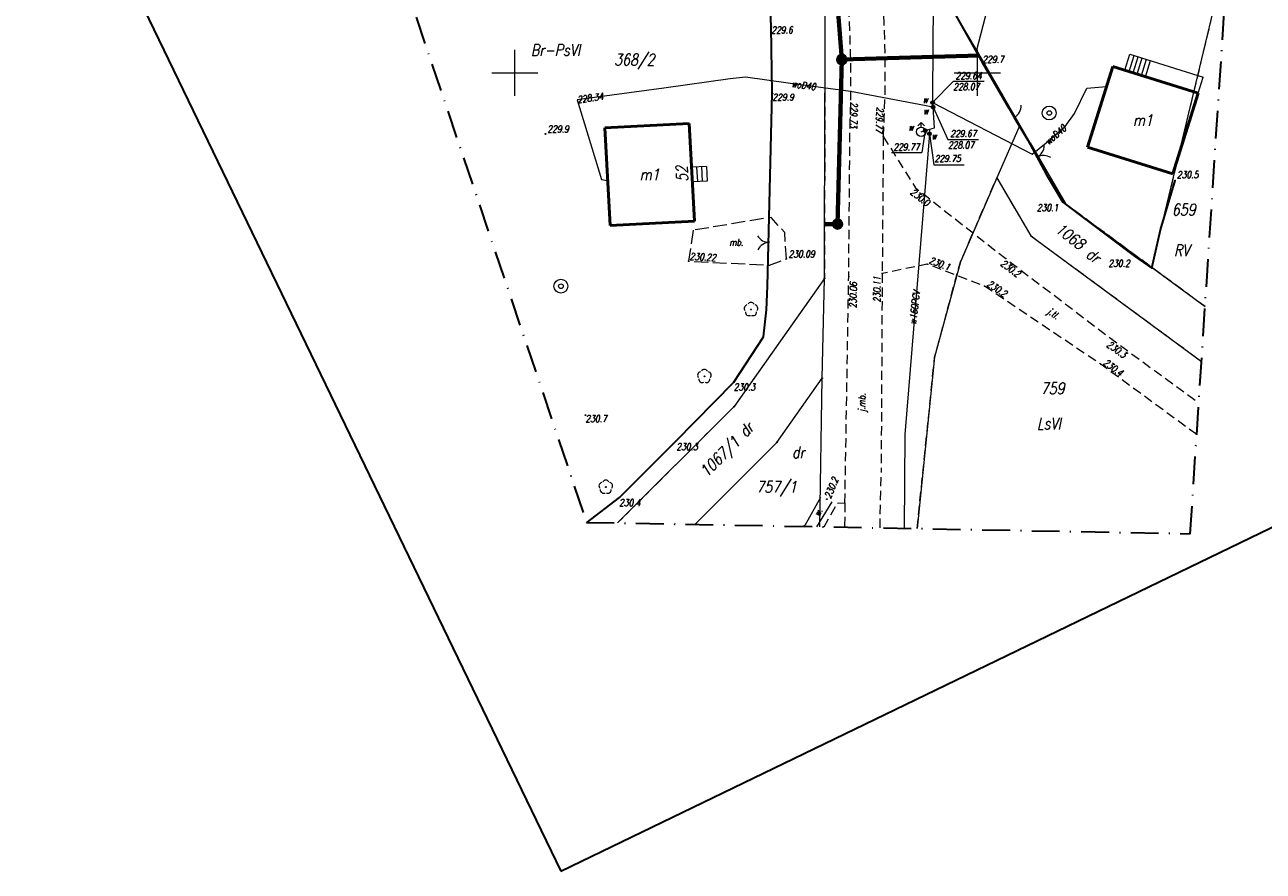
# Model space of a CAD drawing. Header units: millimetres. Extents: x 7436010 to 7436992, y 5663514 to 5666647.
# Tile 1 of 45: x 7436297 to 7436431, y 5663514 to 5663605. Entities that reach past the tile are written whole.
import ezdxf
from ezdxf.enums import TextEntityAlignment as Align

# ---------------------------------------------------------------- set-up
doc = ezdxf.new("R2010")
doc.units = ezdxf.units.MM
doc.header["$PDSIZE"] = 1
for name, pattern in [('1', [0]), ('2_EGBU_A', [0]), ('GAK', [3.5, 2, -0.75, 0, -0.75]), ('GDE', [0]), ('GUZ', [1.5, 1, -0.5]), ('KOC', [2, 1.5, -0.5]), ('KOR', [2, 1, 1]), ('KOU', [1.5, 1, -0.5])]:
    doc.linetypes.add(name, pattern=pattern)
for name, color, linetype, lineweight in [('1 OGRODZENIE', 7, 'BGT', 35), ('2 BRAMY FURTKI', 7, 'Continuous', 18), ('28 STUDNIA GŁEBINOWA', 5, 'Continuous', 18), ('34 CHODNIKI KP BT', 7, 'KOC', 18), ('4 JEZDNIA MB', 7, 'KOU', 18), ('5 RÓW PRZYDROŻNY', 7, 'Continuous', 18), ('9 JEZDNIA GRUNTOWA', 7, 'KOU', 18), ('_AA_Kanalizacja grawitacyjna - trasa', 244, 'Continuous', 70), ('_AA_Odcinki boczne grawitacyjne 160mm - trasa', 30, 'Continuous', 70), ('_AA_Studnia kanalizacyjna bet.1000mm - symbol', 24, 'Continuous', 40), ('Dzialki', 7, 'GDE', 18), ('Działki zarys', 7, 'Continuous', 18), ('EADTD_T_0', 7, 'Continuous', 18), ('EDZPD_L_1', 7, 'GDE', 18), ('EDZTD_T_0', 7, 'Continuous', 18), ('EGBB_E_T_0', 7, 'Continuous', 18), ('EGBB_L_0', 7, '2_EGBU_A', 50), ('EKLTK_T_0', 96, 'Continuous', 18), ('EUZPU_L_3', 7, 'KOR', 18), ('Numery działek uzupełnienie', 7, 'Continuous', 18), ('Numery_dzialek', 7, 'Continuous', 18), ('Podzial_sekcyjny_krzyze', 7, 'Continuous', 13), ('Punkty', 7, 'Continuous', 18), ('PunPOMIAR2', 7, 'Continuous', 18), ('RzedPOMIAR2', 7, 'Continuous', 18), ('SDRPK_L_1', 7, 'KOU', 18), ('SZOPO_L_0', 7, 'BGT', 35), ('SZOPO_T_0', 7, 'Continuous', 18), ('SZZPZ_T_0', 7, 'Continuous', 18), ('UWWOA_T_0', 5, 'Continuous', 18), ('UWWOO_T_0', 5, 'Continuous', 18), ('UWWPA_T_0', 5, 'Continuous', 18), ('UWWPO_L_0', 5, '1', 18), ('UŻYTKI LINIE', 96, 'GUZ', 18), ('UŻYTKI OZNACZENIE', 96, 'Continuous', 18), ('WEKTOR RZĘDNE TERENU', 7, 'Continuous', 18), ('WEKTOR RZĘDNE WODOCIĄG wo', 5, 'Continuous', 18), ('WEKTOR SCHODY', 7, 'Continuous', 18), ('WEKTOR STUDNIA GŁĘBINOWA', 5, 'Continuous', 18), ('WEKTOR WODOCIĄGI wo', 5, 'Continuous', 18), ('WUKOS_T_0', 7, 'Continuous', 18), ('WUKOS_T_1', 7, 'Continuous', 18), ('ZAKRES MAPY', 1, 'GAK', 35)]:
    doc.layers.add(name, color=color, linetype=linetype, lineweight=lineweight)
doc.layers.add('_AA_Studnia kanalizacyjna bet.1000mm - plamki', color=255, linetype='Continuous')
doc.layers.add('_map', color=7, linetype='Continuous')
doc.layers.add('RAMA WYPLOT', color=3, linetype='Continuous', lineweight=35, plot=False)
doc.styles.add('K1_ACAD', font='romans.shx', dxfattribs={"width": 0.8, "oblique": 12})
doc.linetypes.add('BGT', pattern='A,3.75,[133,ltypeshp.shx,S=0.1875,R=0,X=0,Y=0],3.75', length=7.5)

# ---------------------------------------------------------------- blocks, each defined once
blk = doc.blocks.new('GRO')
at = {"linetype": 'Continuous'}
blk.add_circle((0, 0), 0.045, dxfattribs=at)
blk = doc.blocks.new('BGB')
at = {"linetype": 'Continuous'}
for centre, start, end in [((-1.5, 0), 359.9995, 60), ((1.5, 0), 120, 180.0005)]:
    blk.add_arc(centre, 1.5, start, end, dxfattribs=at)
blk = doc.blocks.new('DLI')
at = {"linetype": 'Continuous'}
blk.add_circle((0, 0), 0.045, dxfattribs=at)
for centre, start, end in [((-0.36, 0.12), 102.1445, 221.86), ((0, 0.38), 30.1401, 149.8599), ((0.36, 0.12), 318.14, 77.8555), ((-0.22, -0.3), 174.1482, 293.8542), ((0.22, -0.3), 246.1458, 5.8518)]:
    blk.add_arc(centre, 0.375, start, end, dxfattribs=at)
blk = doc.blocks.new('ZAS')
at = {"linetype": 'Continuous'}
for radius in [0.2, 0.175, 0.15, 0.125, 0.1, 0.075, 0.05, 0.025, 0.00715]:
    blk.add_circle((0, 0), radius, dxfattribs=at)
blk = doc.blocks.new('SUUS25')
at = {"linetype": 'Continuous'}
for radius in [0.2, 0.175, 0.15, 0.125, 0.1, 0.075, 0.05, 0.025, 0.00715]:
    blk.add_circle((0, 0), radius, dxfattribs=at)
blk = doc.blocks.new('SUUS02')
at = {"linetype": 'Continuous'}
for p, q in [((0, 1), (-0.35355, 0.64645)), ((0, 1), (0.35355, 0.64645)), ((0, 0.5), (0, 1))]:
    blk.add_line(p, q, dxfattribs=at)
blk.add_circle((0, 0), 0.5, dxfattribs=at)
blk = doc.blocks.new('WSP')
at = {"linetype": 'Continuous'}
blk.add_circle((0, 0), 0.045, dxfattribs=at)
blk = doc.blocks.new('STD')
at = {"linetype": 'Continuous'}
for radius in [0.75, 0.25]:
    blk.add_circle((0, 0), radius, dxfattribs=at)
blk = doc.blocks.new('STUDZ')
at = {"layer": '1 OGRODZENIE', "flags": 128}
for points in [[(7436400.54, 5663601.08), (7436403.4, 5663596.2), (7436403.99, 5663595.19), (7436405.45, 5663592.72), (7436407.45, 5663589.04), (7436409.22, 5663586.03), (7436417, 5663580.18), (7436418.85, 5663578.89), (7436419.81, 5663583.04), (7436421.39, 5663588.38)], [(7436357.76, 5663551.37), (7436361.32, 5663554.1), (7436367.4, 5663560.19), (7436373.67, 5663566.56), (7436376.89, 5663571.48), (7436377.19, 5663574.39), (7436377.31, 5663576.94)]]:
    blk.add_lwpolyline(points, dxfattribs=at)
at = {"layer": '2 BRAMY FURTKI', "linetype": 'Continuous'}
blk.add_arc((7436403.23, 5663596.48), 1.5, 300.5866, 0.587, dxfattribs=at)
at = {"layer": '34 CHODNIKI KP BT', "flags": 128}
blk.add_lwpolyline([(7436369.28, 5663582.99), (7436368.77, 5663579.65), (7436377.52, 5663579.21), (7436379.37, 5663579.9), (7436379.17, 5663582.74), (7436377.7, 5663584.38), (7436369.28, 5663582.99)], dxfattribs=at)
at = {"layer": '4 JEZDNIA MB', "flags": 128}
for points in [[(7436385.68, 5663553.52), (7436386.09, 5663577.98), (7436386.23, 5663594.05)], [(7436389.83, 5663593.12), (7436389.71, 5663578.31)], [(7436389.71, 5663578.31), (7436389.59, 5663556.82)]]:
    blk.add_lwpolyline(points, dxfattribs=at)
at = {"layer": '9 JEZDNIA GRUNTOWA', "flags": 128}
for points in [[(7436389.83, 5663593.12), (7436393.3, 5663587.58), (7436403.07, 5663579.92), (7436414.55, 5663571.2), (7436423.93, 5663564.34)], [(7436423.71, 5663560.91), (7436413.38, 5663568.47), (7436400.78, 5663576.94), (7436394.58, 5663579.33), (7436389.71, 5663578.31)]]:
    blk.add_lwpolyline(points, dxfattribs=at)
at = {"layer": 'Dzialki'}
for p, q in [((7436383.47, 5663577.78), (7436373.7, 5663563.93)), ((7436383.22, 5663567.01), (7436383.47, 5663577.78)), ((7436378.31, 5663560.05), (7436383.22, 5663567.01)), ((7436382.98, 5663550.94), (7436383.22, 5663567.01)), ((7436373.7, 5663563.93), (7436361.11, 5663551.36)), ((7436369.45, 5663551.2), (7436378.31, 5663560.05))]:
    blk.add_line(p, q, dxfattribs=at)
at = {"layer": 'Działki zarys'}
blk.add_line((7436409.57, 5663585.8), (7436424.61, 5663574.74), dxfattribs=at)
at = {"layer": 'Działki zarys', "flags": 128}
for points in [[(7436402.83, 5663613.71), (7436399.91, 5663602.47)], [(7436418.87, 5663578.97), (7436426.33, 5663610.13)], [(7436404.58, 5663594.36), (7436402.11, 5663588.67)], [(7436402.11, 5663588.67), (7436398.16, 5663579.56), (7436395.38, 5663569.28), (7436393.49, 5663550.75)], [(7436402.11, 5663588.67), (7436405.78, 5663582.39), (7436424.22, 5663568.82)], [(7436409.57, 5663585.8), (7436424.61, 5663574.74)]]:
    blk.add_lwpolyline(points, dxfattribs=at)
at = {"layer": 'EDZPD_L_1'}
for p, q in [((7436383.53, 5663613.76), (7436383.51, 5663597.84)), ((7436400.42, 5663601.61), (7436396.83, 5663607.66)), ((7436405.69, 5663592.42), (7436400.42, 5663601.61)), ((7436383.47, 5663577.78), (7436383.51, 5663597.84)), ((7436405.69, 5663592.42), (7436409.57, 5663585.8))]:
    blk.add_line(p, q, dxfattribs=at)
at = {"layer": 'EGBB_L_0'}
for p, q in [((7436411.91, 5663591.98), (7436414.65, 5663600.7)), ((7436414.65, 5663600.7), (7436423.87, 5663597.79)), ((7436421.14, 5663589.1), (7436423.87, 5663597.79)), ((7436359.73, 5663594.07), (7436368.85, 5663594.52)), ((7436359.73, 5663594.07), (7436360.29, 5663583.49)), ((7436368.85, 5663594.52), (7436369.41, 5663583.98)), ((7436411.91, 5663591.98), (7436421.14, 5663589.1)), ((7436360.29, 5663583.49), (7436369.41, 5663583.98))]:
    blk.add_line(p, q, dxfattribs=at)
at = {"layer": 'EUZPU_L_3'}
for p, q in [((7436383.04, 5663554.11), (7436381.35, 5663551.07)), ((7436384.28, 5663553.62), (7436382.6, 5663550.95)), ((7436381.35, 5663551.07), (7436381.22, 5663550.98))]:
    blk.add_line(p, q, dxfattribs=at)
at = {"layer": 'Podzial_sekcyjny_krzyze', "color": 7, "lineweight": 13}
for p, q in [((7436350, 5663597.5), (7436350, 5663602.5)), ((7436400, 5663597.5), (7436400, 5663602.5)), ((7436347.5, 5663600), (7436352.5, 5663600)), ((7436397.5, 5663600), (7436402.5, 5663600))]:
    blk.add_line(p, q, dxfattribs=at)
at = {"layer": 'PunPOMIAR2'}
for p in [(7436421.39, 5663588.38), (7436393.3, 5663587.58), (7436409.22, 5663586.03), (7436417, 5663580.18), (7436368.77, 5663579.65), (7436379.37, 5663579.9), (7436394.58, 5663579.33), (7436403.07, 5663579.92), (7436386.09, 5663577.98), (7436389.71, 5663578.31), (7436400.78, 5663576.94), (7436414.55, 5663571.2), (7436413.38, 5663568.47), (7436373.67, 5663566.56), (7436367.4, 5663560.19), (7436361.32, 5663554.1)]:
    blk.add_point(p, dxfattribs=at)
at = {"layer": 'RAMA WYPLOT', "flags": 128}
blk.add_lwpolyline([(7436354.96, 5663513.71), (7436622.33, 5663643.03), (7436277.24, 5664356.53), (7436009.87, 5664227.21)], close=True, dxfattribs=at)
at = {"layer": 'SDRPK_L_1'}
for p, q in [((7436389.48, 5663550.82), (7436389.59, 5663556.82)), ((7436383.43, 5663550.94), (7436384.87, 5663553.5)), ((7436384.87, 5663553.5), (7436385.68, 5663553.52)), ((7436385.68, 5663553.52), (7436385.65, 5663550.89))]:
    blk.add_line(p, q, dxfattribs=at)
for centre, radius, start, end in [((7436275.45, 5663599.97), 114.59, 356.5734, 13.0178), ((7436259.55, 5663599.03), 126.78, 357.7502, 12.0159)]:
    blk.add_arc(centre, radius, start, end, dxfattribs=at)
at = {"layer": 'SZOPO_L_0'}
for p, q in [((7436377.72, 5663605.01), (7436377.19, 5663615.82)), ((7436396.83, 5663607.66), (7436400.54, 5663601.08)), ((7436377.81, 5663597.79), (7436377.72, 5663605.01)), ((7436377.31, 5663576.94), (7436377.81, 5663597.79))]:
    blk.add_line(p, q, dxfattribs=at)
at = {"layer": 'UWWOA_T_0'}
for p, q in [((7436395.16, 5663596.78), (7436397.43, 5663599.09)), ((7436397.43, 5663599.09), (7436400.75, 5663599.09)), ((7436395.21, 5663596.3), (7436396.8, 5663592.78)), ((7436394.36, 5663593.76), (7436394.01, 5663591.39)), ((7436394.82, 5663593.42), (7436395.29, 5663590.07)), ((7436396.8, 5663592.78), (7436400.12, 5663592.78)), ((7436390.72, 5663591.39), (7436394.01, 5663591.39)), ((7436395.29, 5663590.07), (7436398.58, 5663590.07))]:
    blk.add_line(p, q, dxfattribs=at)
at = {"layer": 'UWWPO_L_0'}
for p, q in [((7436395.21, 5663596.3), (7436395.16, 5663596.78)), ((7436395.35, 5663594.07), (7436395.21, 5663596.3)), ((7436394.82, 5663593.42), (7436392.17, 5663560.91)), ((7436393.92, 5663593.63), (7436394.36, 5663593.76)), ((7436394.36, 5663593.76), (7436395.35, 5663594.07)), ((7436394.82, 5663593.42), (7436394.86, 5663593.92)), ((7436392.17, 5663560.91), (7436392.08, 5663550.77))]:
    blk.add_line(p, q, dxfattribs=at)
at = {"layer": 'UŻYTKI LINIE', "flags": 128}
for points in [[(7436302.27, 5663798.61), (7436302.76, 5663796.82), (7436307.56, 5663785.49), (7436316.86, 5663767.21), (7436317.42, 5663766.24), (7436336.87, 5663732.76), (7436342.68, 5663723.84), (7436350, 5663711.57), (7436355.29, 5663701.42), (7436367.98, 5663667.46), (7436369.06, 5663664.54), (7436373.19, 5663652.22), (7436381.27, 5663622.16), (7436383.53, 5663613.76), (7436383.51, 5663597.84), (7436383.47, 5663577.78), (7436373.7, 5663563.93), (7436361.11, 5663551.36)], [(7436424.61, 5663574.74), (7436409.57, 5663585.8), (7436405.69, 5663592.42), (7436400.42, 5663601.61), (7436396.83, 5663607.66), (7436392.53, 5663614.96), (7436383.11, 5663650), (7436376.69, 5663669.42), (7436387.84, 5663677.46), (7436400.16, 5663680.4), (7436403.1, 5663681.11)], [(7436418.87, 5663578.97), (7436426.33, 5663610.13)], [(7436393.49, 5663550.75), (7436395.38, 5663569.28), (7436398.16, 5663579.56), (7436402.11, 5663588.67), (7436405.78, 5663582.39), (7436424.22, 5663568.82)]]:
    blk.add_lwpolyline(points, dxfattribs=at)
at = {"layer": 'WEKTOR SCHODY', "flags": 128}
for points in [[(7436415.94, 5663600.29), (7436416.49, 5663602.03)], [(7436416.39, 5663600.15), (7436416.94, 5663601.89)], [(7436416.49, 5663602.03), (7436424.42, 5663599.53)], [(7436416.83, 5663600.01), (7436417.38, 5663601.75)], [(7436417.28, 5663599.87), (7436417.83, 5663601.61)], [(7436417.73, 5663599.72), (7436418.28, 5663601.47)], [(7436415.94, 5663600.29), (7436423.87, 5663597.79)], [(7436418.18, 5663599.58), (7436418.73, 5663601.32)], [(7436423.87, 5663597.79), (7436424.42, 5663599.53)], [(7436370.71, 5663589.88), (7436369.1, 5663589.79)], [(7436369.65, 5663589.82), (7436369.73, 5663588.25)], [(7436370.18, 5663589.85), (7436370.26, 5663588.28)], [(7436370.71, 5663589.88), (7436370.79, 5663588.3)], [(7436370.79, 5663588.3), (7436369.19, 5663588.22)]]:
    blk.add_lwpolyline(points, dxfattribs=at)
at = {"layer": 'WEKTOR WODOCIĄGI wo', "flags": 128}
for points in [[(7436365.83, 5663693.45), (7436369.27, 5663684.37), (7436371.62, 5663678.6), (7436374.45, 5663677.16), (7436376.47, 5663674.24), (7436378.63, 5663670.77), (7436385.57, 5663658.3), (7436389.1, 5663651.94), (7436389.23, 5663648.18), (7436388.9, 5663643.35), (7436390.15, 5663637.4), (7436391.7, 5663629.86), (7436393.37, 5663621.6), (7436394.73, 5663614.19), (7436395.2, 5663612.28), (7436395.24, 5663609.93), (7436395.2, 5663603.52), (7436395.16, 5663596.78)], [(7436395.21, 5663596.3), (7436386.29, 5663597.98), (7436379.53, 5663598.89), (7436374.92, 5663599.53), (7436373.29, 5663599.34), (7436366.12, 5663598.33), (7436356.75, 5663597.1), (7436359.38, 5663588.48), (7436360.03, 5663588.36)], [(7436395.16, 5663596.78), (7436405.92, 5663591.23), (7436407.43, 5663592.42), (7436409.48, 5663594.2), (7436410.51, 5663595.61), (7436411.82, 5663598.34), (7436413.97, 5663598.54)]]:
    blk.add_lwpolyline(points, dxfattribs=at)
at = {"layer": 'ZAKRES MAPY', "ltscale": 1.5}
blk.add_lwpolyline([(7436214.32, 5664064.98), (7436222.62, 5664010.82), (7436230.12, 5663943.99), (7436248.65, 5663869.32), (7436257.81, 5663817.45), (7436225.28, 5663809.49), (7436239.13, 5663761.43), (7436291.45, 5663747.95), (7436357.74, 5663551.42), (7436423.01, 5663550.19), (7436426.82, 5663608.65), (7436394.88, 5663706.24), (7436353.3, 5663786.62), (7436324.67, 5663863.48), (7436302.12, 5663964.1), (7436300.94, 5664023.12), (7436335.23, 5664148.26)], dxfattribs=at)
at = {"layer": '2 BRAMY FURTKI', "rotation": 298.5231186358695}
blk.add_blockref('BGB', (7436406.45, 5663590.88), dxfattribs=at)
at = {"layer": '28 STUDNIA GŁEBINOWA'}
blk.add_blockref('STD', (7436354.98, 5663576.94), dxfattribs=at)
at = {"layer": 'Punkty'}
for p in [(7436383.47, 5663577.78), (7436383.22, 5663567.01), (7436373.7, 5663563.93), (7436378.31, 5663560.05)]:
    blk.add_blockref('GRO', p, dxfattribs=at)
at = {"layer": 'SZOPO_T_0', "rotation": 92.25204929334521}
blk.add_blockref('BGB', (7436377.54, 5663581.69), dxfattribs=at)
at = {"layer": 'SZZPZ_T_0'}
for p in [(7436375.53, 5663574.43), (7436370.49, 5663567.2), (7436359.83, 5663555.23)]:
    blk.add_blockref('DLI', p, dxfattribs=at)
at = {"layer": 'UWWPA_T_0'}
for name, p in [('SUUS25', (7436395.16, 5663596.78)), ('SUUS25', (7436395.21, 5663596.3)), ('SUUS02', (7436393.92, 5663593.63)), ('SUUS25', (7436394.36, 5663593.76))]:
    blk.add_blockref(name, p, dxfattribs=at)
at = {"layer": 'UWWPA_T_0', "rotation": 269.8882282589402}
blk.add_blockref('ZAS', (7436394.82, 5663593.42), dxfattribs=at)
at = {"layer": 'WEKTOR RZĘDNE TERENU', "rotation": 0.06340145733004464}
blk.add_blockref('WSP', (7436353.31, 5663593.4), dxfattribs=at)
at = {"layer": 'WEKTOR STUDNIA GŁĘBINOWA'}
blk.add_blockref('STD', (7436407.77, 5663595.66), dxfattribs=at)
at = {"layer": 'WUKOS_T_0'}
for p in [(7436377.72, 5663605.01), (7436400.54, 5663601.08), (7436377.85, 5663597.75), (7436386.23, 5663594.05), (7436389.83, 5663593.12), (7436357.63, 5663563.01), (7436383.72, 5663553.93)]:
    blk.add_blockref('WSP', p, dxfattribs=at)
at = {"layer": '34 CHODNIKI KP BT', "style": 'K1_ACAD', "oblique": 12, "width": 0.8}
blk.add_text('mb.', height=0.75, dxfattribs=at).set_placement((7436373.94, 5663581.69), align=Align.MIDDLE)
at = {"layer": '4 JEZDNIA MB', "style": 'K1_ACAD', "oblique": 12, "width": 0.8}
blk.add_text('j.mb.', height=0.75, rotation=89.0397, dxfattribs=at).set_placement((7436387.61, 5663564.36), align=Align.MIDDLE)
at = {"layer": '5 RÓW PRZYDROŻNY', "style": 'K1_ACAD', "oblique": 12, "width": 0.8}
blk.add_text('w.', height=0.75, rotation=60.9294, dxfattribs=at).set_placement((7436382.24, 5663552.35), align=Align.TOP_LEFT)
at = {"layer": '9 JEZDNIA GRUNTOWA', "style": 'K1_ACAD', "oblique": 12, "width": 0.8}
blk.add_text('j.tl.', height=0.75, rotation=326.0901, dxfattribs=at).set_placement((7436408.16, 5663573.9), align=Align.MIDDLE)
at = {"layer": 'EADTD_T_0', "style": 'K1_ACAD', "oblique": 12, "width": 0.8}
blk.add_text('52', height=1.25, rotation=91.6491, dxfattribs=at).set_placement((7436368.69, 5663589.1), align=Align.CENTER)
at = {"layer": 'EDZTD_T_0', "style": 'K1_ACAD', "oblique": 12, "width": 0.8}
for s, p in [('368/2', (7436360.74, 5663602.05)), ('659', (7436421.03, 5663585.85)), ('759', (7436406.85, 5663566.52))]:
    blk.add_text(s, height=1.25, dxfattribs=at).set_placement(p, align=Align.TOP_LEFT)
at = {"layer": 'EGBB_E_T_0', "style": 'K1_ACAD', "oblique": 12, "width": 0.8}
for p in [(7436417.89, 5663594.89), (7436364.57, 5663589.01)]:
    blk.add_text('m1', height=1.25, dxfattribs=at).set_placement(p, align=Align.MIDDLE)
at = {"layer": 'EKLTK_T_0', "style": 'K1_ACAD', "oblique": 12, "width": 0.8}
blk.add_text('Br-PsVI', height=1.25, dxfattribs=at).set_placement((7436351.74, 5663603.09), align=Align.TOP_LEFT)
at = {"layer": 'Numery działek uzupełnienie', "style": 'K1_ACAD', "oblique": 12, "width": 0.8}
blk.add_text('1068', height=1.25, rotation=322.7804, dxfattribs=at).set_placement((7436409.06, 5663583.89), align=Align.TOP_LEFT)
at = {"layer": 'Numery_dzialek', "style": 'K1_ACAD', "oblique": 12, "width": 0.8}
blk.add_text('1067/1', height=1.25, rotation=44.9607, dxfattribs=at).set_placement((7436369.87, 5663557.12), align=Align.TOP_LEFT)
blk.add_text('757/1', height=1.25, dxfattribs=at).set_placement((7436376.11, 5663555.88), align=Align.TOP_LEFT)
at = {"layer": 'RzedPOMIAR2', "style": 'K1_ACAD', "oblique": 12, "width": 0.8}
for s, p in [('230.5', (7436421.57, 5663588.62)), ('230.1', (7436406.43, 5663585.05)), ('230.09', (7436379.59, 5663580.04)), ('230.2', (7436414.16, 5663579.04)), ('230.3', (7436373.66, 5663565.66)), ('230.3', (7436367.46, 5663559.21)), ('230.4', (7436361.27, 5663553.17))]:
    blk.add_text(s, height=0.75, dxfattribs=at).set_placement(p)
for s, rotation, p in [('230.0', 321.9024, (7436392.66, 5663586.97)), ('230.22', 357.1213, (7436368.89, 5663579.8)), ('230.1', 338.9192, (7436394.7, 5663579.45)), ('230.2', 322.7804, (7436402.43, 5663579.26)), ('230.11', 89.6801, (7436389.51, 5663575.18)), ('230.2', 326.0901, (7436400.95, 5663577.02)), ('230.06', 89.0397, (7436386.92, 5663574.55)), ('230.3', 323.8428, (7436413.9, 5663570.48)), ('230.4', 323.793, (7436413.53, 5663568.53))]:
    blk.add_text(s, height=0.75, rotation=rotation, dxfattribs=at).set_placement(p)
at = {"layer": 'UWWOA_T_0', "style": 'K1_ACAD', "oblique": 12, "width": 0.8}
for s, p in [('229.64', (7436397.64, 5663600.07)), ('228.07', (7436397.39, 5663598.89)), ('w', (7436395.03, 5663593.56)), ('229.67', (7436397.07, 5663593.82)), ('228.07', (7436396.82, 5663592.57))]:
    blk.add_text(s, height=0.75, dxfattribs=at).set_placement(p, align=Align.TOP_LEFT)
for s, p in [('w', (7436394.65, 5663596.74)), ('229.77', (7436393.74, 5663591.61))]:
    blk.add_text(s, height=0.75, dxfattribs=at).set_placement(p, align=Align.RIGHT)
for p in [(7436394.7, 5663596.26), (7436393.1, 5663594.5)]:
    blk.add_text('w', height=0.75, dxfattribs=at).set_placement(p, align=Align.TOP_RIGHT)
blk.add_text('229.75', height=0.75, dxfattribs=at).set_placement((7436395.37, 5663590.37))
at = {"layer": 'UWWOO_T_0', "style": 'K1_ACAD', "oblique": 12, "width": 0.8}
blk.add_text('w160PCV', height=0.75, rotation=83.0076, dxfattribs=at).set_placement((7436393.36, 5663572.78))
at = {"layer": 'UŻYTKI OZNACZENIE', "style": 'K1_ACAD', "oblique": 12, "width": 0.8}
for s, p in [('RV', (7436421.25, 5663581.45)), ('LsVI', (7436406.44, 5663562.72)), ('dr', (7436379.95, 5663559.61))]:
    blk.add_text(s, height=1.25, dxfattribs=at).set_placement(p, align=Align.TOP_LEFT)
for rotation, p in [(323.666, (7436412.37, 5663581.17)), (44.9607, (7436374.09, 5663561.41))]:
    blk.add_text('dr', height=1.25, rotation=rotation, dxfattribs=at).set_placement(p, align=Align.TOP_LEFT)
at = {"layer": 'WEKTOR RZĘDNE TERENU', "style": 'K1_ACAD', "oblique": 12, "width": 0.8}
blk.add_text('229.9', height=0.75, rotation=0.0634, dxfattribs=at).set_placement((7436353.52, 5663593.55))
at = {"layer": 'WEKTOR RZĘDNE WODOCIĄG wo', "style": 'K1_ACAD', "oblique": 12, "width": 0.8}
blk.add_text('228.34', height=0.75, rotation=7.5279, dxfattribs=at).set_placement((7436356.75, 5663597.1), align=Align.MIDDLE_LEFT)
at = {"layer": 'WEKTOR WODOCIĄGI wo', "style": 'K1_ACAD', "oblique": 12, "width": 0.8}
for rotation, p in [(352.2618, (7436381.22, 5663598.66)), (40.9595, (7436408.45, 5663593.31))]:
    blk.add_text('woD40', height=0.75, rotation=rotation, dxfattribs=at).set_placement(p, align=Align.MIDDLE)
at = {"layer": 'WUKOS_T_1', "style": 'K1_ACAD', "oblique": 12, "width": 0.8}
for s, p in [('229.6', (7436377.72, 5663605.01)), ('229.9', (7436377.85, 5663597.75)), ('230.7', (7436357.63, 5663563.01))]:
    blk.add_text(s, height=0.75, dxfattribs=at).set_placement(p, align=Align.TOP_LEFT)
blk.add_text('229.7', height=0.75, dxfattribs=at).set_placement((7436400.54, 5663601.08))
blk.add_text('229.73', height=0.75, rotation=268.589, dxfattribs=at).set_placement((7436386.23, 5663594.05), align=Align.RIGHT)
blk.add_text('229.77', height=0.75, rotation=267.465, dxfattribs=at).set_placement((7436389.74, 5663593.48), align=Align.TOP_RIGHT)
blk.add_text('230.2', height=0.75, rotation=68.0293, dxfattribs=at).set_placement((7436383.45, 5663554.21), align=Align.TOP_LEFT)

msp = doc.modelspace()

# ---------------------------------------------------------------- hatches: boundary and pattern name
at = {"layer": '_AA_Studnia kanalizacyjna bet.1000mm - plamki', "linetype": 'Continuous'}
h = msp.add_hatch(color=256, dxfattribs=at)
edge = h.paths.add_edge_path()
edge.add_arc((7436385.35, 5663601.45), 0.5, 0, 360)
h = msp.add_hatch(color=256, dxfattribs=at)
edge = h.paths.add_edge_path()
edge.add_arc((7436384.87, 5663583.66), 0.5, 0, 360)

# ---------------------------------------------------------------- linework, layer by layer
at = {"layer": '_AA_Kanalizacja grawitacyjna - trasa'}
msp.add_lwpolyline([(7436351.64, 5663710.56), (7436354.22, 5663705.64), (7436362.92, 5663685.25), (7436366.4, 5663675.46), (7436371.17, 5663662.4), (7436383.99, 5663619.01), (7436385.35, 5663601.45), (7436384.87, 5663583.66)], dxfattribs=at)
at = {"layer": '_AA_Odcinki boczne grawitacyjne 160mm - trasa'}
for points in [[(7436400.18, 5663601.86), (7436385.35, 5663601.45)], [(7436383.5, 5663583.63), (7436384.87, 5663583.66)]]:
    msp.add_lwpolyline(points, dxfattribs=at)
at = {"layer": '_AA_Studnia kanalizacyjna bet.1000mm - symbol', "linetype": 'Continuous'}
for centre in [(7436385.35, 5663601.45), (7436384.87, 5663583.66)]:
    msp.add_circle(centre, 0.5, dxfattribs=at)

# ---------------------------------------------------------------- block references
at = {"layer": '_map'}
msp.add_blockref('STUDZ', (0, 0), dxfattribs=at)

doc.saveas('drawing.dxf')
